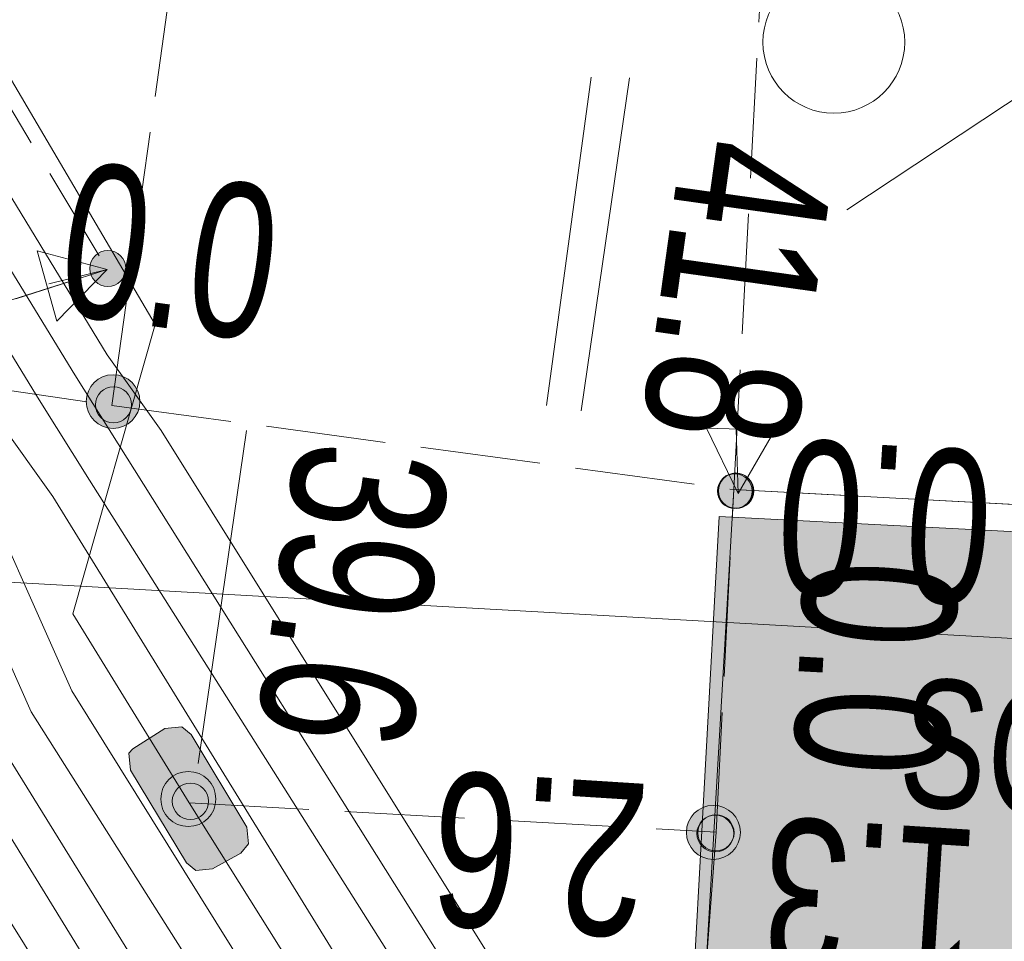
# Model space of a CAD drawing. Header units: metres. Extents: x -740 to 758, y -633 to 854.
# Tile 229 of 256: x -391.4 to -387.98, y 269.93 to 273.12. Entities that reach past the tile are written whole.
import ezdxf

# ---------------------------------------------------------------- set-up
doc = ezdxf.new("R2010")
doc.units = ezdxf.units.M
doc.header["$MEASUREMENT"] = 0
doc.linetypes.add('333_125', pattern=[0.4576, 0.3328, -0.1248])
doc.linetypes.add('416_125', pattern=[0.5408, 0.416, -0.1248])
for name, color, linetype in [('Grundkarte.LOVION', 7, 'Continuous'), ('Strom.LOVION', 7, 'Continuous'), ('StromBemass.LOVION', 7, 'Continuous'), ('Telko.LOVION', 7, 'Continuous')]:
    doc.layers.add(name, color=color, linetype=linetype)
doc.styles.add('ERSTELLTER_STIL_1', font='arial.ttf')

msp = doc.modelspace()

# ---------------------------------------------------------------- hatches: boundary and pattern name
at = {"layer": 'Grundkarte.LOVION', "linetype": 'Continuous', "lineweight": 18}
msp.add_hatch(color=254, dxfattribs=at).paths.add_polyline_path([(-388.9725, 271.4018), (-389.2713, 265.9934), (-387.0762, 265.9125), (-387.0855, 265.7047), (-375.9817, 265.1943), (-375.961, 265.285), (-374.922, 265.2388), (-373.7598, 266.6529), (-373.5257, 270.6067)])
at = {"layer": 'Strom.LOVION', "linetype": 'Continuous', "lineweight": 13}
msp.add_hatch(color=7, dxfattribs=at).paths.add_polyline_path([(-390.611, 270.3254), (-390.805, 270.6463), (-390.8371, 270.6727), (-390.8957, 270.667), (-391.0071, 270.597), (-391.0203, 270.5809), (-391.0145, 270.5224), (-390.8206, 270.2014), (-390.7885, 270.175), (-390.7299, 270.1807), (-390.6317, 270.2347), (-390.6053, 270.2668)])
at = {"layer": 'StromBemass.LOVION', "linetype": 'Continuous', "lineweight": 13}
for points in [[(-391.0453, 272.2223), (-391.0407, 272.2287), (-391.037, 272.2356), (-391.0341, 272.2429), (-391.0322, 272.2505), (-391.0312, 272.2583), (-391.0313, 272.2661), (-391.0323, 272.2739), (-391.0342, 272.2815), (-391.0372, 272.2888), (-391.041, 272.2956), (-391.0456, 272.302), (-391.051, 272.3077), (-391.057, 272.3126), (-391.0637, 272.3168), (-391.0708, 272.3201), (-391.0782, 272.3225), (-391.086, 272.324), (-391.0938, 272.3245), (-391.1016, 272.3239), (-391.1093, 272.3224), (-391.1168, 272.32), (-391.1239, 272.3166), (-391.1305, 272.3124), (-391.1365, 272.3074), (-391.1418, 272.3016), (-391.1464, 272.2953), (-391.1502, 272.2884), (-391.1531, 272.2811), (-391.155, 272.2735), (-391.1559, 272.2657), (-391.1559, 272.2579), (-391.1549, 272.2501), (-391.1529, 272.2425), (-391.15, 272.2352), (-391.1462, 272.2283), (-391.1416, 272.222), (-391.1362, 272.2163), (-391.1301, 272.2113), (-391.1235, 272.2072), (-391.1164, 272.2038), (-391.1089, 272.2014), (-391.1012, 272.2), (-391.0934, 272.1995), (-391.0856, 272.2), (-391.0779, 272.2015), (-391.0704, 272.204), (-391.0633, 272.2073), (-391.0567, 272.2116), (-391.0507, 272.2166)], [(-391.0035, 271.7413), (-390.9966, 271.7508), (-390.991, 271.7611), (-390.9868, 271.772), (-390.9839, 271.7833), (-390.9825, 271.7949), (-390.9825, 271.8066), (-390.984, 271.8182), (-390.987, 271.8295), (-390.9913, 271.8404), (-390.997, 271.8506), (-391.0039, 271.86), (-391.0119, 271.8685), (-391.0209, 271.876), (-391.0308, 271.8822), (-391.0414, 271.8872), (-391.0526, 271.8907), (-391.0641, 271.8929), (-391.0757, 271.8936), (-391.0874, 271.8928), (-391.0989, 271.8906), (-391.11, 271.8869), (-391.1206, 271.8819), (-391.1304, 271.8756), (-391.1394, 271.8681), (-391.1474, 271.8596), (-391.1542, 271.8501), (-391.1599, 271.8398), (-391.1641, 271.8289), (-391.167, 271.8176), (-391.1684, 271.806), (-391.1684, 271.7943), (-391.1669, 271.7827), (-391.1639, 271.7714), (-391.1596, 271.7605), (-391.1539, 271.7503), (-391.147, 271.7408), (-391.139, 271.7323), (-391.13, 271.7249), (-391.1201, 271.7187), (-391.1095, 271.7137), (-391.0983, 271.7102), (-391.0868, 271.708), (-391.0752, 271.7073), (-391.0635, 271.7081), (-391.052, 271.7103), (-391.0409, 271.714), (-391.0303, 271.719), (-391.0205, 271.7253), (-391.0115, 271.7328)], [(-391.0254, 271.7494), (-391.0208, 271.7558), (-391.0171, 271.7627), (-391.0142, 271.77), (-391.0122, 271.7777), (-391.0113, 271.7855), (-391.0113, 271.7934), (-391.0123, 271.8012), (-391.0143, 271.8088), (-391.0172, 271.8162), (-391.021, 271.8231), (-391.0257, 271.8294), (-391.0311, 271.8352), (-391.0372, 271.8402), (-391.0439, 271.8444), (-391.051, 271.8477), (-391.0585, 271.8501), (-391.0663, 271.8516), (-391.0742, 271.852), (-391.082, 271.8515), (-391.0898, 271.85), (-391.0973, 271.8475), (-391.1044, 271.8442), (-391.111, 271.8399), (-391.1171, 271.8349), (-391.1225, 271.8291), (-391.1271, 271.8227), (-391.1309, 271.8158), (-391.1338, 271.8084), (-391.1357, 271.8008), (-391.1367, 271.793), (-391.1366, 271.7851), (-391.1356, 271.7773), (-391.1336, 271.7696), (-391.1307, 271.7623), (-391.1269, 271.7554), (-391.1222, 271.7491), (-391.1168, 271.7433), (-391.1107, 271.7383), (-391.104, 271.7341), (-391.0969, 271.7308), (-391.0894, 271.7284), (-391.0816, 271.7269), (-391.0738, 271.7264), (-391.0659, 271.727), (-391.0582, 271.7285), (-391.0507, 271.7309), (-391.0435, 271.7343), (-391.0369, 271.7386), (-391.0308, 271.7436)], [(-391.0254, 271.7494), (-391.0208, 271.7558), (-391.0171, 271.7627), (-391.0142, 271.77), (-391.0122, 271.7777), (-391.0113, 271.7855), (-391.0113, 271.7934), (-391.0123, 271.8012), (-391.0143, 271.8088), (-391.0172, 271.8162), (-391.021, 271.8231), (-391.0257, 271.8294), (-391.0311, 271.8352), (-391.0372, 271.8402), (-391.0439, 271.8444), (-391.051, 271.8477), (-391.0585, 271.8501), (-391.0663, 271.8516), (-391.0742, 271.852), (-391.082, 271.8515), (-391.0898, 271.85), (-391.0973, 271.8475), (-391.1044, 271.8442), (-391.111, 271.8399), (-391.1171, 271.8349), (-391.1225, 271.8291), (-391.1271, 271.8227), (-391.1309, 271.8158), (-391.1338, 271.8084), (-391.1357, 271.8008), (-391.1367, 271.793), (-391.1366, 271.7851), (-391.1356, 271.7773), (-391.1336, 271.7696), (-391.1307, 271.7623), (-391.1269, 271.7554), (-391.1222, 271.7491), (-391.1168, 271.7433), (-391.1107, 271.7383), (-391.104, 271.7341), (-391.0969, 271.7308), (-391.0894, 271.7284), (-391.0816, 271.7269), (-391.0738, 271.7264), (-391.0659, 271.727), (-391.0582, 271.7285), (-391.0507, 271.7309), (-391.0435, 271.7343), (-391.0369, 271.7386), (-391.0308, 271.7436)], [(-391.0254, 271.7494), (-391.0208, 271.7558), (-391.0171, 271.7627), (-391.0142, 271.77), (-391.0122, 271.7777), (-391.0113, 271.7855), (-391.0113, 271.7934), (-391.0123, 271.8012), (-391.0143, 271.8088), (-391.0172, 271.8162), (-391.021, 271.8231), (-391.0257, 271.8294), (-391.0311, 271.8352), (-391.0372, 271.8402), (-391.0439, 271.8444), (-391.051, 271.8477), (-391.0585, 271.8501), (-391.0663, 271.8516), (-391.0742, 271.852), (-391.082, 271.8515), (-391.0898, 271.85), (-391.0973, 271.8475), (-391.1044, 271.8442), (-391.111, 271.8399), (-391.1171, 271.8349), (-391.1225, 271.8291), (-391.1271, 271.8227), (-391.1309, 271.8158), (-391.1338, 271.8084), (-391.1357, 271.8008), (-391.1367, 271.793), (-391.1366, 271.7851), (-391.1356, 271.7773), (-391.1336, 271.7696), (-391.1307, 271.7623), (-391.1269, 271.7554), (-391.1222, 271.7491), (-391.1168, 271.7433), (-391.1107, 271.7383), (-391.104, 271.7341), (-391.0969, 271.7308), (-391.0894, 271.7284), (-391.0816, 271.7269), (-391.0738, 271.7264), (-391.0659, 271.727), (-391.0582, 271.7285), (-391.0507, 271.7309), (-391.0435, 271.7343), (-391.0369, 271.7386), (-391.0308, 271.7436)], [(-388.8719, 271.4516), (-388.8675, 271.4577), (-388.8638, 271.4644), (-388.8611, 271.4714), (-388.8592, 271.4787), (-388.8583, 271.4863), (-388.8583, 271.4938), (-388.8593, 271.5013), (-388.8612, 271.5086), (-388.864, 271.5157), (-388.8677, 271.5223), (-388.8721, 271.5284), (-388.8773, 271.5339), (-388.8832, 271.5387), (-388.8896, 271.5427), (-388.8964, 271.5459), (-388.9036, 271.5483), (-388.9111, 271.5497), (-388.9186, 271.5501), (-388.9262, 271.5496), (-388.9336, 271.5482), (-388.9408, 271.5458), (-388.9476, 271.5426), (-388.954, 271.5385), (-388.9598, 271.5336), (-388.965, 271.5281), (-388.9694, 271.522), (-388.973, 271.5153), (-388.9758, 271.5083), (-388.9777, 271.5009), (-388.9786, 271.4934), (-388.9786, 271.4859), (-388.9776, 271.4784), (-388.9757, 271.471), (-388.9729, 271.464), (-388.9692, 271.4574), (-388.9647, 271.4513), (-388.9596, 271.4458), (-388.9537, 271.441), (-388.9473, 271.4369), (-388.9404, 271.4337), (-388.9332, 271.4314), (-388.9258, 271.43), (-388.9182, 271.4296), (-388.9107, 271.4301), (-388.9033, 271.4315), (-388.8961, 271.4339), (-388.8892, 271.4371), (-388.8829, 271.4412), (-388.877, 271.446)], [(-388.8719, 271.4516), (-388.8675, 271.4577), (-388.8638, 271.4644), (-388.8611, 271.4714), (-388.8592, 271.4787), (-388.8583, 271.4863), (-388.8583, 271.4938), (-388.8593, 271.5013), (-388.8612, 271.5086), (-388.864, 271.5157), (-388.8677, 271.5223), (-388.8721, 271.5284), (-388.8773, 271.5339), (-388.8832, 271.5387), (-388.8896, 271.5427), (-388.8964, 271.5459), (-388.9036, 271.5483), (-388.9111, 271.5497), (-388.9186, 271.5501), (-388.9262, 271.5496), (-388.9336, 271.5482), (-388.9408, 271.5458), (-388.9476, 271.5426), (-388.954, 271.5385), (-388.9598, 271.5336), (-388.965, 271.5281), (-388.9694, 271.522), (-388.973, 271.5153), (-388.9758, 271.5083), (-388.9777, 271.5009), (-388.9786, 271.4934), (-388.9786, 271.4859), (-388.9776, 271.4784), (-388.9757, 271.471), (-388.9729, 271.464), (-388.9692, 271.4574), (-388.9647, 271.4513), (-388.9596, 271.4458), (-388.9537, 271.441), (-388.9473, 271.4369), (-388.9404, 271.4337), (-388.9332, 271.4314), (-388.9258, 271.43), (-388.9182, 271.4296), (-388.9107, 271.4301), (-388.9033, 271.4315), (-388.8961, 271.4339), (-388.8892, 271.4371), (-388.8829, 271.4412), (-388.877, 271.446)], [(-388.8719, 271.4516), (-388.8675, 271.4577), (-388.8638, 271.4644), (-388.8611, 271.4714), (-388.8592, 271.4787), (-388.8583, 271.4863), (-388.8583, 271.4938), (-388.8593, 271.5013), (-388.8612, 271.5086), (-388.864, 271.5157), (-388.8677, 271.5223), (-388.8721, 271.5284), (-388.8773, 271.5339), (-388.8832, 271.5387), (-388.8896, 271.5427), (-388.8964, 271.5459), (-388.9036, 271.5483), (-388.9111, 271.5497), (-388.9186, 271.5501), (-388.9262, 271.5496), (-388.9336, 271.5482), (-388.9408, 271.5458), (-388.9476, 271.5426), (-388.954, 271.5385), (-388.9598, 271.5336), (-388.965, 271.5281), (-388.9694, 271.522), (-388.973, 271.5153), (-388.9758, 271.5083), (-388.9777, 271.5009), (-388.9786, 271.4934), (-388.9786, 271.4859), (-388.9776, 271.4784), (-388.9757, 271.471), (-388.9729, 271.464), (-388.9692, 271.4574), (-388.9647, 271.4513), (-388.9596, 271.4458), (-388.9537, 271.441), (-388.9473, 271.4369), (-388.9404, 271.4337), (-388.9332, 271.4314), (-388.9258, 271.43), (-388.9182, 271.4296), (-388.9107, 271.4301), (-388.9033, 271.4315), (-388.8961, 271.4339), (-388.8892, 271.4371), (-388.8829, 271.4412), (-388.877, 271.446)], [(-388.8719, 271.4516), (-388.8675, 271.4577), (-388.8638, 271.4644), (-388.8611, 271.4714), (-388.8592, 271.4787), (-388.8583, 271.4863), (-388.8583, 271.4938), (-388.8593, 271.5013), (-388.8612, 271.5086), (-388.864, 271.5157), (-388.8677, 271.5223), (-388.8721, 271.5284), (-388.8773, 271.5339), (-388.8832, 271.5387), (-388.8896, 271.5427), (-388.8964, 271.5459), (-388.9036, 271.5483), (-388.9111, 271.5497), (-388.9186, 271.5501), (-388.9262, 271.5496), (-388.9336, 271.5482), (-388.9408, 271.5458), (-388.9476, 271.5426), (-388.954, 271.5385), (-388.9598, 271.5336), (-388.965, 271.5281), (-388.9694, 271.522), (-388.973, 271.5153), (-388.9758, 271.5083), (-388.9777, 271.5009), (-388.9786, 271.4934), (-388.9786, 271.4859), (-388.9776, 271.4784), (-388.9757, 271.471), (-388.9729, 271.464), (-388.9692, 271.4574), (-388.9647, 271.4513), (-388.9596, 271.4458), (-388.9537, 271.441), (-388.9473, 271.4369), (-388.9404, 271.4337), (-388.9332, 271.4314), (-388.9258, 271.43), (-388.9182, 271.4296), (-388.9107, 271.4301), (-388.9033, 271.4315), (-388.8961, 271.4339), (-388.8892, 271.4371), (-388.8829, 271.4412), (-388.877, 271.446)], [(-388.8719, 271.4516), (-388.8675, 271.4577), (-388.8638, 271.4644), (-388.8611, 271.4714), (-388.8592, 271.4787), (-388.8583, 271.4863), (-388.8583, 271.4938), (-388.8593, 271.5013), (-388.8612, 271.5086), (-388.864, 271.5157), (-388.8677, 271.5223), (-388.8721, 271.5284), (-388.8773, 271.5339), (-388.8832, 271.5387), (-388.8896, 271.5427), (-388.8964, 271.5459), (-388.9036, 271.5483), (-388.9111, 271.5497), (-388.9186, 271.5501), (-388.9262, 271.5496), (-388.9336, 271.5482), (-388.9408, 271.5458), (-388.9476, 271.5426), (-388.954, 271.5385), (-388.9598, 271.5336), (-388.965, 271.5281), (-388.9694, 271.522), (-388.973, 271.5153), (-388.9758, 271.5083), (-388.9777, 271.5009), (-388.9786, 271.4934), (-388.9786, 271.4859), (-388.9776, 271.4784), (-388.9757, 271.471), (-388.9729, 271.464), (-388.9692, 271.4574), (-388.9647, 271.4513), (-388.9596, 271.4458), (-388.9537, 271.441), (-388.9473, 271.4369), (-388.9404, 271.4337), (-388.9332, 271.4314), (-388.9258, 271.43), (-388.9182, 271.4296), (-388.9107, 271.4301), (-388.9033, 271.4315), (-388.8961, 271.4339), (-388.8892, 271.4371), (-388.8829, 271.4412), (-388.877, 271.446)], [(-388.8686, 271.4532), (-388.8642, 271.4594), (-388.8605, 271.4661), (-388.8577, 271.4733), (-388.8558, 271.4807), (-388.8549, 271.4883), (-388.8549, 271.4959), (-388.8559, 271.5035), (-388.8578, 271.5109), (-388.8607, 271.518), (-388.8644, 271.5247), (-388.8689, 271.5309), (-388.8741, 271.5364), (-388.88, 271.5413), (-388.8865, 271.5453), (-388.8934, 271.5486), (-388.9007, 271.5509), (-388.9082, 271.5523), (-388.9159, 271.5528), (-388.9235, 271.5523), (-388.931, 271.5508), (-388.9383, 271.5484), (-388.9452, 271.5452), (-388.9516, 271.541), (-388.9575, 271.5361), (-388.9627, 271.5306), (-388.9672, 271.5244), (-388.9709, 271.5176), (-388.9737, 271.5105), (-388.9755, 271.5031), (-388.9765, 271.4955), (-388.9764, 271.4879), (-388.9755, 271.4803), (-388.9735, 271.4729), (-388.9707, 271.4658), (-388.967, 271.4591), (-388.9625, 271.4529), (-388.9572, 271.4474), (-388.9513, 271.4425), (-388.9448, 271.4384), (-388.9379, 271.4352), (-388.9306, 271.4329), (-388.9231, 271.4314), (-388.9155, 271.431), (-388.9079, 271.4315), (-388.9003, 271.4329), (-388.8931, 271.4353), (-388.8862, 271.4386), (-388.8797, 271.4427), (-388.8739, 271.4476)], [(-388.8667, 271.4517), (-388.8621, 271.4579), (-388.8585, 271.4647), (-388.8556, 271.4719), (-388.8538, 271.4793), (-388.8528, 271.487), (-388.8528, 271.4947), (-388.8538, 271.5023), (-388.8558, 271.5098), (-388.8586, 271.517), (-388.8624, 271.5237), (-388.8669, 271.5299), (-388.8722, 271.5355), (-388.8782, 271.5404), (-388.8847, 271.5445), (-388.8917, 271.5478), (-388.899, 271.5501), (-388.9066, 271.5516), (-388.9143, 271.552), (-388.922, 271.5515), (-388.9295, 271.55), (-388.9369, 271.5476), (-388.9438, 271.5443), (-388.9503, 271.5402), (-388.9562, 271.5352), (-388.9615, 271.5296), (-388.966, 271.5234), (-388.9697, 271.5166), (-388.9725, 271.5094), (-388.9744, 271.502), (-388.9753, 271.4943), (-388.9753, 271.4866), (-388.9743, 271.4789), (-388.9724, 271.4715), (-388.9695, 271.4643), (-388.9658, 271.4576), (-388.9612, 271.4514), (-388.9559, 271.4458), (-388.95, 271.4409), (-388.9435, 271.4368), (-388.9365, 271.4335), (-388.9291, 271.4311), (-388.9216, 271.4297), (-388.9139, 271.4293), (-388.9062, 271.4298), (-388.8986, 271.4312), (-388.8913, 271.4337), (-388.8843, 271.437), (-388.8778, 271.4411), (-388.8719, 271.446)], [(-388.8667, 271.4517), (-388.8621, 271.4579), (-388.8585, 271.4647), (-388.8556, 271.4719), (-388.8538, 271.4793), (-388.8528, 271.487), (-388.8528, 271.4947), (-388.8538, 271.5023), (-388.8558, 271.5098), (-388.8586, 271.517), (-388.8624, 271.5237), (-388.8669, 271.5299), (-388.8722, 271.5355), (-388.8782, 271.5404), (-388.8847, 271.5445), (-388.8917, 271.5478), (-388.899, 271.5501), (-388.9066, 271.5516), (-388.9143, 271.552), (-388.922, 271.5515), (-388.9295, 271.55), (-388.9369, 271.5476), (-388.9438, 271.5443), (-388.9503, 271.5402), (-388.9562, 271.5352), (-388.9615, 271.5296), (-388.966, 271.5234), (-388.9697, 271.5166), (-388.9725, 271.5094), (-388.9744, 271.502), (-388.9753, 271.4943), (-388.9753, 271.4866), (-388.9743, 271.4789), (-388.9724, 271.4715), (-388.9695, 271.4643), (-388.9658, 271.4576), (-388.9612, 271.4514), (-388.9559, 271.4458), (-388.95, 271.4409), (-388.9435, 271.4368), (-388.9365, 271.4335), (-388.9291, 271.4311), (-388.9216, 271.4297), (-388.9139, 271.4293), (-388.9062, 271.4298), (-388.8986, 271.4312), (-388.8913, 271.4337), (-388.8843, 271.437), (-388.8778, 271.4411), (-388.8719, 271.446)], [(-388.8667, 271.4517), (-388.8621, 271.4579), (-388.8585, 271.4647), (-388.8556, 271.4719), (-388.8538, 271.4793), (-388.8528, 271.487), (-388.8528, 271.4947), (-388.8538, 271.5023), (-388.8558, 271.5098), (-388.8586, 271.517), (-388.8624, 271.5237), (-388.8669, 271.5299), (-388.8722, 271.5355), (-388.8782, 271.5404), (-388.8847, 271.5445), (-388.8917, 271.5478), (-388.899, 271.5501), (-388.9066, 271.5516), (-388.9143, 271.552), (-388.922, 271.5515), (-388.9295, 271.55), (-388.9369, 271.5476), (-388.9438, 271.5443), (-388.9503, 271.5402), (-388.9562, 271.5352), (-388.9615, 271.5296), (-388.966, 271.5234), (-388.9697, 271.5166), (-388.9725, 271.5094), (-388.9744, 271.502), (-388.9753, 271.4943), (-388.9753, 271.4866), (-388.9743, 271.4789), (-388.9724, 271.4715), (-388.9695, 271.4643), (-388.9658, 271.4576), (-388.9612, 271.4514), (-388.9559, 271.4458), (-388.95, 271.4409), (-388.9435, 271.4368), (-388.9365, 271.4335), (-388.9291, 271.4311), (-388.9216, 271.4297), (-388.9139, 271.4293), (-388.9062, 271.4298), (-388.8986, 271.4312), (-388.8913, 271.4337), (-388.8843, 271.437), (-388.8778, 271.4411), (-388.8719, 271.446)], [(-388.8667, 271.4517), (-388.8621, 271.4579), (-388.8585, 271.4647), (-388.8556, 271.4719), (-388.8538, 271.4793), (-388.8528, 271.487), (-388.8528, 271.4947), (-388.8538, 271.5023), (-388.8558, 271.5098), (-388.8586, 271.517), (-388.8624, 271.5237), (-388.8669, 271.5299), (-388.8722, 271.5355), (-388.8782, 271.5404), (-388.8847, 271.5445), (-388.8917, 271.5478), (-388.899, 271.5501), (-388.9066, 271.5516), (-388.9143, 271.552), (-388.922, 271.5515), (-388.9295, 271.55), (-388.9369, 271.5476), (-388.9438, 271.5443), (-388.9503, 271.5402), (-388.9562, 271.5352), (-388.9615, 271.5296), (-388.966, 271.5234), (-388.9697, 271.5166), (-388.9725, 271.5094), (-388.9744, 271.502), (-388.9753, 271.4943), (-388.9753, 271.4866), (-388.9743, 271.4789), (-388.9724, 271.4715), (-388.9695, 271.4643), (-388.9658, 271.4576), (-388.9612, 271.4514), (-388.9559, 271.4458), (-388.95, 271.4409), (-388.9435, 271.4368), (-388.9365, 271.4335), (-388.9291, 271.4311), (-388.9216, 271.4297), (-388.9139, 271.4293), (-388.9062, 271.4298), (-388.8986, 271.4312), (-388.8913, 271.4337), (-388.8843, 271.437), (-388.8778, 271.4411), (-388.8719, 271.446)], [(-388.8667, 271.4517), (-388.8621, 271.4579), (-388.8585, 271.4647), (-388.8556, 271.4719), (-388.8538, 271.4793), (-388.8528, 271.487), (-388.8528, 271.4947), (-388.8538, 271.5023), (-388.8558, 271.5098), (-388.8586, 271.517), (-388.8624, 271.5237), (-388.8669, 271.5299), (-388.8722, 271.5355), (-388.8782, 271.5404), (-388.8847, 271.5445), (-388.8917, 271.5478), (-388.899, 271.5501), (-388.9066, 271.5516), (-388.9143, 271.552), (-388.922, 271.5515), (-388.9295, 271.55), (-388.9369, 271.5476), (-388.9438, 271.5443), (-388.9503, 271.5402), (-388.9562, 271.5352), (-388.9615, 271.5296), (-388.966, 271.5234), (-388.9697, 271.5166), (-388.9725, 271.5094), (-388.9744, 271.502), (-388.9753, 271.4943), (-388.9753, 271.4866), (-388.9743, 271.4789), (-388.9724, 271.4715), (-388.9695, 271.4643), (-388.9658, 271.4576), (-388.9612, 271.4514), (-388.9559, 271.4458), (-388.95, 271.4409), (-388.9435, 271.4368), (-388.9365, 271.4335), (-388.9291, 271.4311), (-388.9216, 271.4297), (-388.9139, 271.4293), (-388.9062, 271.4298), (-388.8986, 271.4312), (-388.8913, 271.4337), (-388.8843, 271.437), (-388.8778, 271.4411), (-388.8719, 271.446)], [(-388.8667, 271.4517), (-388.8621, 271.4579), (-388.8585, 271.4647), (-388.8556, 271.4719), (-388.8538, 271.4793), (-388.8528, 271.487), (-388.8528, 271.4947), (-388.8538, 271.5023), (-388.8558, 271.5098), (-388.8586, 271.517), (-388.8624, 271.5237), (-388.8669, 271.5299), (-388.8722, 271.5355), (-388.8782, 271.5404), (-388.8847, 271.5445), (-388.8917, 271.5478), (-388.899, 271.5501), (-388.9066, 271.5516), (-388.9143, 271.552), (-388.922, 271.5515), (-388.9295, 271.55), (-388.9369, 271.5476), (-388.9438, 271.5443), (-388.9503, 271.5402), (-388.9562, 271.5352), (-388.9615, 271.5296), (-388.966, 271.5234), (-388.9697, 271.5166), (-388.9725, 271.5094), (-388.9744, 271.502), (-388.9753, 271.4943), (-388.9753, 271.4866), (-388.9743, 271.4789), (-388.9724, 271.4715), (-388.9695, 271.4643), (-388.9658, 271.4576), (-388.9612, 271.4514), (-388.9559, 271.4458), (-388.95, 271.4409), (-388.9435, 271.4368), (-388.9365, 271.4335), (-388.9291, 271.4311), (-388.9216, 271.4297), (-388.9139, 271.4293), (-388.9062, 271.4298), (-388.8986, 271.4312), (-388.8913, 271.4337), (-388.8843, 271.437), (-388.8778, 271.4411), (-388.8719, 271.446)], [(-388.8667, 271.4517), (-388.8621, 271.4579), (-388.8585, 271.4647), (-388.8556, 271.4719), (-388.8538, 271.4793), (-388.8528, 271.487), (-388.8528, 271.4947), (-388.8538, 271.5023), (-388.8558, 271.5098), (-388.8586, 271.517), (-388.8624, 271.5237), (-388.8669, 271.5299), (-388.8722, 271.5355), (-388.8782, 271.5404), (-388.8847, 271.5445), (-388.8917, 271.5478), (-388.899, 271.5501), (-388.9066, 271.5516), (-388.9143, 271.552), (-388.922, 271.5515), (-388.9295, 271.55), (-388.9369, 271.5476), (-388.9438, 271.5443), (-388.9503, 271.5402), (-388.9562, 271.5352), (-388.9615, 271.5296), (-388.966, 271.5234), (-388.9697, 271.5166), (-388.9725, 271.5094), (-388.9744, 271.502), (-388.9753, 271.4943), (-388.9753, 271.4866), (-388.9743, 271.4789), (-388.9724, 271.4715), (-388.9695, 271.4643), (-388.9658, 271.4576), (-388.9612, 271.4514), (-388.9559, 271.4458), (-388.95, 271.4409), (-388.9435, 271.4368), (-388.9365, 271.4335), (-388.9291, 271.4311), (-388.9216, 271.4297), (-388.9139, 271.4293), (-388.9062, 271.4298), (-388.8986, 271.4312), (-388.8913, 271.4337), (-388.8843, 271.437), (-388.8778, 271.4411), (-388.8719, 271.446)], [(-388.8667, 271.4517), (-388.8621, 271.4579), (-388.8585, 271.4647), (-388.8556, 271.4719), (-388.8538, 271.4793), (-388.8528, 271.487), (-388.8528, 271.4947), (-388.8538, 271.5023), (-388.8558, 271.5098), (-388.8586, 271.517), (-388.8624, 271.5237), (-388.8669, 271.5299), (-388.8722, 271.5355), (-388.8782, 271.5404), (-388.8847, 271.5445), (-388.8917, 271.5478), (-388.899, 271.5501), (-388.9066, 271.5516), (-388.9143, 271.552), (-388.922, 271.5515), (-388.9295, 271.55), (-388.9369, 271.5476), (-388.9438, 271.5443), (-388.9503, 271.5402), (-388.9562, 271.5352), (-388.9615, 271.5296), (-388.966, 271.5234), (-388.9697, 271.5166), (-388.9725, 271.5094), (-388.9744, 271.502), (-388.9753, 271.4943), (-388.9753, 271.4866), (-388.9743, 271.4789), (-388.9724, 271.4715), (-388.9695, 271.4643), (-388.9658, 271.4576), (-388.9612, 271.4514), (-388.9559, 271.4458), (-388.95, 271.4409), (-388.9435, 271.4368), (-388.9365, 271.4335), (-388.9291, 271.4311), (-388.9216, 271.4297), (-388.9139, 271.4293), (-388.9062, 271.4298), (-388.8986, 271.4312), (-388.8913, 271.4337), (-388.8843, 271.437), (-388.8778, 271.4411), (-388.8719, 271.446)], [(-388.8667, 271.4517), (-388.8621, 271.4579), (-388.8585, 271.4647), (-388.8556, 271.4719), (-388.8538, 271.4793), (-388.8528, 271.487), (-388.8528, 271.4947), (-388.8538, 271.5023), (-388.8558, 271.5098), (-388.8586, 271.517), (-388.8624, 271.5237), (-388.8669, 271.5299), (-388.8722, 271.5355), (-388.8782, 271.5404), (-388.8847, 271.5445), (-388.8917, 271.5478), (-388.899, 271.5501), (-388.9066, 271.5516), (-388.9143, 271.552), (-388.922, 271.5515), (-388.9295, 271.55), (-388.9369, 271.5476), (-388.9438, 271.5443), (-388.9503, 271.5402), (-388.9562, 271.5352), (-388.9615, 271.5296), (-388.966, 271.5234), (-388.9697, 271.5166), (-388.9725, 271.5094), (-388.9744, 271.502), (-388.9753, 271.4943), (-388.9753, 271.4866), (-388.9743, 271.4789), (-388.9724, 271.4715), (-388.9695, 271.4643), (-388.9658, 271.4576), (-388.9612, 271.4514), (-388.9559, 271.4458), (-388.95, 271.4409), (-388.9435, 271.4368), (-388.9365, 271.4335), (-388.9291, 271.4311), (-388.9216, 271.4297), (-388.9139, 271.4293), (-388.9062, 271.4298), (-388.8986, 271.4312), (-388.8913, 271.4337), (-388.8843, 271.437), (-388.8778, 271.4411), (-388.8719, 271.446)], [(-390.7405, 270.3619), (-390.7335, 270.3716), (-390.7278, 270.3822), (-390.7234, 270.3933), (-390.7204, 270.4049), (-390.719, 270.4168), (-390.719, 270.4288), (-390.7206, 270.4407), (-390.7236, 270.4523), (-390.728, 270.4634), (-390.7338, 270.4739), (-390.7409, 270.4836), (-390.7491, 270.4923), (-390.7584, 270.4999), (-390.7685, 270.5063), (-390.7794, 270.5114), (-390.7908, 270.5151), (-390.8026, 270.5173), (-390.8146, 270.518), (-390.8265, 270.5172), (-390.8383, 270.5149), (-390.8497, 270.5112), (-390.8605, 270.506), (-390.8706, 270.4996), (-390.8798, 270.4919), (-390.888, 270.4831), (-390.895, 270.4734), (-390.9008, 270.4629), (-390.9051, 270.4517), (-390.9081, 270.4401), (-390.9095, 270.4282), (-390.9095, 270.4162), (-390.908, 270.4043), (-390.905, 270.3927), (-390.9005, 270.3816), (-390.8947, 270.3711), (-390.8876, 270.3614), (-390.8794, 270.3527), (-390.8701, 270.3451), (-390.86, 270.3387), (-390.8491, 270.3337), (-390.8377, 270.33), (-390.8259, 270.3278), (-390.814, 270.3271), (-390.802, 270.3279), (-390.7902, 270.3301), (-390.7788, 270.3339), (-390.768, 270.339), (-390.7579, 270.3455), (-390.7487, 270.3532)], [(-390.7583, 270.3746), (-390.7537, 270.381), (-390.7499, 270.3879), (-390.747, 270.3953), (-390.745, 270.403), (-390.7441, 270.4108), (-390.7441, 270.4187), (-390.7451, 270.4266), (-390.7471, 270.4342), (-390.75, 270.4416), (-390.7539, 270.4485), (-390.7586, 270.4549), (-390.764, 270.4606), (-390.7701, 270.4657), (-390.7768, 270.4699), (-390.784, 270.4732), (-390.7915, 270.4757), (-390.7993, 270.4771), (-390.8072, 270.4776), (-390.8151, 270.4771), (-390.8228, 270.4756), (-390.8303, 270.4731), (-390.8375, 270.4697), (-390.8442, 270.4654), (-390.8502, 270.4604), (-390.8556, 270.4546), (-390.8603, 270.4482), (-390.8641, 270.4412), (-390.8669, 270.4339), (-390.8689, 270.4262), (-390.8699, 270.4183), (-390.8698, 270.4104), (-390.8688, 270.4026), (-390.8668, 270.3949), (-390.8639, 270.3876), (-390.86, 270.3807), (-390.8554, 270.3743), (-390.8499, 270.3685), (-390.8438, 270.3635), (-390.8371, 270.3593), (-390.83, 270.3559), (-390.8224, 270.3535), (-390.8147, 270.3521), (-390.8068, 270.3516), (-390.7989, 270.3521), (-390.7911, 270.3536), (-390.7836, 270.3561), (-390.7764, 270.3595), (-390.7698, 270.3637), (-390.7637, 270.3688)], [(-388.9203, 270.2472), (-388.9135, 270.2567), (-388.9078, 270.267), (-388.9035, 270.278), (-388.9006, 270.2894), (-388.8992, 270.3011), (-388.8992, 270.3129), (-388.9007, 270.3246), (-388.9037, 270.3359), (-388.9081, 270.3469), (-388.9138, 270.3572), (-388.9207, 270.3667), (-388.9288, 270.3752), (-388.9379, 270.3827), (-388.9479, 270.389), (-388.9585, 270.394), (-388.9697, 270.3976), (-388.9813, 270.3997), (-388.9931, 270.4004), (-389.0048, 270.3997), (-389.0164, 270.3974), (-389.0276, 270.3937), (-389.0382, 270.3887), (-389.0481, 270.3824), (-389.0572, 270.3748), (-389.0652, 270.3662), (-389.0721, 270.3567), (-389.0777, 270.3463), (-389.082, 270.3354), (-389.0849, 270.324), (-389.0863, 270.3123), (-389.0863, 270.3005), (-389.0848, 270.2888), (-389.0818, 270.2774), (-389.0775, 270.2665), (-389.0718, 270.2562), (-389.0648, 270.2467), (-389.0567, 270.2381), (-389.0476, 270.2307), (-389.0377, 270.2244), (-389.027, 270.2194), (-389.0158, 270.2158), (-389.0042, 270.2136), (-388.9925, 270.2129), (-388.9807, 270.2137), (-388.9692, 270.216), (-388.958, 270.2196), (-388.9473, 270.2247), (-388.9374, 270.231), (-388.9284, 270.2386)], [(-388.9368, 270.2622), (-388.9321, 270.2687), (-388.9283, 270.2757), (-388.9253, 270.2832), (-388.9234, 270.291), (-388.9224, 270.2989), (-388.9224, 270.307), (-388.9235, 270.3149), (-388.9255, 270.3227), (-388.9285, 270.3302), (-388.9323, 270.3372), (-388.9371, 270.3437), (-388.9426, 270.3495), (-388.9488, 270.3546), (-388.9556, 270.3589), (-388.9629, 270.3623), (-388.9705, 270.3647), (-388.9784, 270.3662), (-388.9864, 270.3667), (-388.9944, 270.3662), (-389.0023, 270.3646), (-389.01, 270.3621), (-389.0172, 270.3587), (-389.024, 270.3544), (-389.0301, 270.3492), (-389.0356, 270.3434), (-389.0403, 270.3368), (-389.0442, 270.3298), (-389.0471, 270.3223), (-389.0491, 270.3145), (-389.05, 270.3066), (-389.05, 270.2985), (-389.049, 270.2906), (-389.047, 270.2828), (-389.044, 270.2753), (-389.0401, 270.2683), (-389.0354, 270.2618), (-389.0298, 270.256), (-389.0236, 270.2509), (-389.0168, 270.2466), (-389.0096, 270.2432), (-389.0019, 270.2408), (-388.994, 270.2393), (-388.986, 270.2388), (-388.978, 270.2393), (-388.9701, 270.2409), (-388.9625, 270.2434), (-388.9552, 270.2468), (-388.9485, 270.2511), (-388.9423, 270.2563)], [(-388.9355, 270.2654), (-388.9309, 270.2718), (-388.9271, 270.2787), (-388.9242, 270.2861), (-388.9223, 270.2937), (-388.9213, 270.3016), (-388.9213, 270.3095), (-388.9224, 270.3173), (-388.9243, 270.325), (-388.9273, 270.3323), (-388.9311, 270.3392), (-388.9358, 270.3456), (-388.9412, 270.3513), (-388.9473, 270.3563), (-388.954, 270.3605), (-388.9611, 270.3639), (-388.9687, 270.3663), (-388.9764, 270.3678), (-388.9843, 270.3682), (-388.9922, 270.3677), (-388.9999, 270.3662), (-389.0075, 270.3637), (-389.0146, 270.3603), (-389.0212, 270.3561), (-389.0273, 270.351), (-389.0327, 270.3453), (-389.0373, 270.3389), (-389.0411, 270.3319), (-389.044, 270.3246), (-389.0459, 270.3169), (-389.0469, 270.3091), (-389.0469, 270.3012), (-389.0459, 270.2933), (-389.0439, 270.2857), (-389.0409, 270.2784), (-389.0371, 270.2715), (-389.0324, 270.2651), (-389.027, 270.2593), (-389.0209, 270.2543), (-389.0142, 270.2501), (-389.0071, 270.2468), (-388.9996, 270.2444), (-388.9918, 270.2429), (-388.9839, 270.2424), (-388.976, 270.2429), (-388.9683, 270.2445), (-388.9608, 270.2469), (-388.9536, 270.2503), (-388.947, 270.2546), (-388.9409, 270.2596)]]:
    msp.add_hatch(color=7, dxfattribs=at).paths.add_polyline_path(points)

# ---------------------------------------------------------------- linework, layer by layer
at = {"layer": 'Grundkarte.LOVION', "color": 253, "linetype": 'Continuous', "lineweight": 18}
msp.add_lwpolyline([(-373.7598, 266.6529), (-373.5257, 270.6067), (-388.9725, 271.4018), (-389.2713, 265.9934), (-389.4791, 266.0027), (-394.9346, 266.1786), (-394.6129, 271.3528), (-394.2432, 275.7337), (-398.5439, 275.2836), (-400.6782, 275.0454), (-402.4026, 274.8472), (-405.9743, 274.498), (-407.8273, 274.4055), (-409.7974, 274.3016), (-411.741, 274.2298)], dxfattribs=at)
at = {"layer": 'Grundkarte.LOVION', "color": 8, "linetype": 'Continuous', "lineweight": 18}
for points in [[(-374.922, 265.2388), (-375.961, 265.285), (-375.9817, 265.1943), (-387.0855, 265.7047), (-387.0762, 265.9125), (-389.2713, 265.9934), (-388.9725, 271.4018), (-373.5257, 270.6067), (-373.7598, 266.6529)], [(-370.9864, 270.0274), (-394.6129, 271.3528), (-396.4756, 239.0138)], [(-396.4756, 239.0138), (-394.6129, 271.3528), (-370.9864, 270.0274)]]:
    msp.add_lwpolyline(points, dxfattribs=at)
at = {"layer": 'Strom.LOVION', "color": 1, "linetype": 'Continuous', "lineweight": 18}
for points in [[(-406.6619, 289.8442), (-406.286, 289.7775), (-403.9044, 287.3355), (-399.809, 286.2582), (-396.6124, 285.7579), (-394.8532, 285.1467), (-394.6339, 285.0203), (-394.5743, 284.8636), (-394.854, 284.0974), (-396.4839, 280.9676), (-396.5995, 280.3357), (-396.6277, 280.1704), (-391.4729, 271.7337), (-391.2847, 271.4713), (-390.0028, 269.3947), (-389.5529, 269.0249), (-389.092, 268.9961)], [(-402.7691, 289.1756), (-397.4683, 287.8614), (-395.8451, 287.2812), (-395.4273, 286.9378), (-394.2498, 285.3239), (-394.1001, 284.8509), (-394.4666, 283.9136), (-396.0569, 280.8321), (-396.1029, 280.5468), (-396.1414, 280.3361), (-396.1489, 280.2615), (-391.0962, 271.9626), (-390.908, 271.7002), (-389.6641, 269.7086), (-389.3748, 269.4709), (-389.0631, 269.457)], [(-402.9896, 288.7107), (-397.4954, 287.5336), (-397.2818, 287.4658), (-396.0639, 286.9494), (-395.8607, 286.8363), (-394.4358, 285.2614), (-394.3876, 285.2218), (-394.2626, 284.8498), (-394.6055, 283.9739), (-396.1958, 280.8924), (-396.2907, 280.3511), (-396.3085, 280.2311), (-391.2076, 271.8926), (-389.7726, 269.6093), (-389.4191, 269.3188), (-389.0781, 269.3078)], [(-402.7532, 288.4087), (-397.6981, 287.1887), (-396.588, 286.8686), (-396.2827, 286.6177), (-394.6218, 285.1989), (-394.4961, 285.1225), (-394.425, 284.8486), (-394.7312, 284.0503), (-396.3479, 280.9366), (-396.437, 280.3368), (-396.4681, 280.2007), (-391.3322, 271.8065), (-391.1572, 271.5281), (-389.8811, 269.5101), (-389.4794, 269.1799), (-389.077, 269.1453)], [(-406.4804, 285.8719), (-398.1735, 284.6447), (-396.6667, 284.3487), (-396.4768, 284.2195), (-396.3339, 283.9675), (-396.2267, 283.4755), (-396.3825, 282.4997), (-396.7873, 280.14), (-391.5974, 271.6476), (-391.2188, 270.798), (-390.2199, 269.1962), (-389.6574, 268.7339), (-389.1219, 268.6976)], [(-405.3091, 282.8092), (-404.409, 282.8233), (-400.3696, 282.9226), (-398.7356, 283.8952), (-397.5364, 284.175), (-396.9166, 283.8809), (-396.8058, 283.6553), (-396.5787, 283.1455), (-396.6247, 282.8602), (-396.804, 281.823), (-397.0133, 280.4873), (-397.0547, 280.3059), (-396.6347, 279.6377), (-391.7381, 271.5747), (-391.3595, 270.7251), (-390.3284, 269.0969), (-389.7178, 268.595), (-389.1076, 268.5512)], [(-402.1979, 282.7291), (-400.326, 282.7791), (-398.6789, 283.7677), (-397.5646, 284.0097), (-397.0251, 283.7817), (-396.7411, 283.1444), (-396.7739, 282.8752), (-396.9401, 281.8541), (-397.1758, 280.4862), (-397.2143, 280.2756), (-396.7214, 279.4666), (-391.8656, 271.518), (-391.4841, 270.639), (-390.4662, 268.9947), (-389.762, 268.4429), (-389.1225, 268.402)], [(-405.5308, 282.5067), (-404.4097, 282.5276), (-400.2956, 282.6195), (-398.6353, 283.6242), (-397.5796, 283.8604), (-397.1468, 283.6663), (-397.055, 283.4832), (-396.9007, 283.114), (-396.926, 282.9194), (-397.0893, 281.869), (-397.3382, 280.4851), (-397.3739, 280.2452), (-396.8489, 279.4098), (-392.0062, 271.4451), (-391.6115, 270.5822), (-390.5747, 268.8955), (-389.8355, 268.2879), (-389.1375, 268.2527)], [(-405.1915, 282.3625), (-404.3954, 282.3813), (-400.252, 282.476), (-398.5624, 283.4836), (-397.5785, 283.698), (-397.2525, 283.5377), (-397.1957, 283.4103), (-397.0471, 283.0997), (-397.0752, 282.9344), (-397.2546, 281.8972), (-397.4714, 280.4869), (-397.5335, 280.2148), (-396.9735, 279.3238), (-392.1308, 271.359), (-391.7522, 270.5094), (-390.6832, 268.7962), (-389.8958, 268.1491), (-389.1525, 268.1035)], [(-446.8752, 279.4398), (-434.8375, 276.3311), (-427.6897, 274.4142), (-418.8987, 273.6777), (-408.879, 273.9776), (-404.8085, 274.213), (-399.9395, 274.8959), (-397.0411, 275.1793), (-395.2617, 275.1168), (-394.2773, 274.8732), (-393.3371, 274.4774), (-392.4809, 273.8814), (-391.5138, 273.0597), (-390.9292, 272.0676), (-391.2153, 271.0643), (-390.8114, 270.4092)], [(-390.8114, 270.4092), (-390.1113, 269.2954), (-389.5971, 268.8728), (-389.1069, 268.8469)]]:
    msp.add_lwpolyline(points, dxfattribs=at)
at = {"layer": 'Strom.LOVION', "color": 7, "linetype": '333_125', "lineweight": 13}
msp.add_lwpolyline([(-396.0036, 280.4383), (-391.0956, 272.2582), (-393.947, 271.344), (-395.5496, 273.9804), (-396.5542, 275.6407), (-396.7052, 275.5225), (-399.3343, 279.8909)], close=True, dxfattribs=at)
at = {"layer": 'Strom.LOVION', "color": 34, "linetype": 'Continuous', "lineweight": 18}
msp.add_lwpolyline([(-390.3843, 246.3925), (-388.9225, 271.4954), (-373.5768, 270.6756), (-373.7833, 266.5915)], dxfattribs=at)
at = {"layer": 'Strom.LOVION', "color": 7, "linetype": 'Continuous', "lineweight": 13}
msp.add_lwpolyline([(-390.611, 270.3254), (-390.6053, 270.2668), (-390.6317, 270.2347), (-390.7299, 270.1807), (-390.7885, 270.175), (-390.8206, 270.2014), (-391.0145, 270.5224), (-391.0203, 270.5809), (-391.0071, 270.597), (-390.8957, 270.667), (-390.8371, 270.6727), (-390.805, 270.6463)], close=True, dxfattribs=at)
at = {"layer": 'StromBemass.LOVION', "color": 7, "linetype": '416_125', "lineweight": 13}
for points in [[(-388.9225, 271.4954), (-388.2251, 284.4647)], [(-391.0791, 271.787), (-389.7661, 281.1811), (-389.708, 281.6449)], [(-412.4613, 274.7948), (-410.4833, 274.5153), (-409.5396, 274.3859), (-408.8198, 274.2789), (-406.7218, 273.9816), (-405.0584, 273.7452), (-404.9091, 273.7303), (-404.8638, 273.7199), (-403.4856, 273.5296), (-400.3693, 273.0953), (-400.2201, 273.0804), (-399.2764, 272.951), (-398.6312, 272.8515), (-397.7168, 272.7192), (-396.997, 272.6123), (-395.8588, 272.4575), (-392.5026, 271.9877), (-392.1134, 271.9371), (-391.0791, 271.787), (-388.9225, 271.4954), (-384.8223, 271.2756), (-383.8258, 271.2104), (-382.5337, 271.1447), (-380.5275, 271.0305)], [(-393.846, 271.3687), (-392.5279, 271.7931), (-392.1134, 271.9371), (-391.0956, 272.2582)], [(-390.8114, 270.4092), (-388.9837, 270.3071), (-388.9225, 271.4954)], [(-388.9837, 270.3071), (-389.0471, 269.4438), (-389.1151, 268.4766), (-389.1531, 267.8079), (-389.2275, 266.6036), (-389.2713, 265.9934)]]:
    msp.add_lwpolyline(points, dxfattribs=at)
at = {"layer": 'StromBemass.LOVION', "color": 7, "linetype": 'Continuous', "lineweight": 13}
for points in [[(-389.417, 272.9248), (-389.5717, 271.7866)], [(-389.2838, 272.9231), (-389.4517, 271.7687)], [(-391.0956, 272.2582), (-391.2977, 272.2089)], [(-390.6124, 271.6996), (-390.7803, 270.5453)], [(-388.9065, 271.4822), (-388.9133, 271.7032)]]:
    msp.add_lwpolyline(points, dxfattribs=at)
for points in [[(-391.0956, 272.2582), (-391.3384, 272.3232), (-391.2701, 272.0786)], [(-388.9065, 271.4822), (-388.7801, 271.7014), (-389.0172, 271.7078)]]:
    msp.add_lwpolyline(points, close=True, dxfattribs=at)
for centre, radius in [((-391.0936, 272.262), 0.0625), ((-391.0754, 271.8004), 0.0931), ((-391.074, 271.7892), 0.0628), ((-391.074, 271.7892), 0.0628), ((-391.074, 271.7892), 0.0628), ((-388.9184, 271.4898), 0.0603), ((-388.9184, 271.4898), 0.0603), ((-388.9184, 271.4898), 0.0603), ((-388.9184, 271.4898), 0.0603), ((-388.9184, 271.4898), 0.0603), ((-388.9157, 271.4919), 0.0609), ((-388.9141, 271.4906), 0.0614), ((-388.9141, 271.4906), 0.0614), ((-388.9141, 271.4906), 0.0614), ((-388.9141, 271.4906), 0.0614), ((-388.9141, 271.4906), 0.0614), ((-388.9141, 271.4906), 0.0614), ((-388.9141, 271.4906), 0.0614), ((-388.9141, 271.4906), 0.0614), ((-388.9141, 271.4906), 0.0614), ((-390.8143, 270.4225), 0.0955), ((-390.807, 270.4146), 0.063), ((-388.9928, 270.3067), 0.0937), ((-388.9862, 270.3028), 0.0639), ((-388.9841, 270.3053), 0.0629)]:
    msp.add_circle(centre, radius, dxfattribs=at)
at = {"layer": 'Telko.LOVION', "color": 7, "linetype": 'Continuous', "lineweight": 13}
msp.add_lwpolyline([(-388.5296, 272.4648), (-387.5858, 273.0891)], dxfattribs=at)
msp.add_circle((-388.5751, 273.0461), 0.246, dxfattribs=at)

# ---------------------------------------------------------------- texts
at = {"layer": 'Strom.LOVION', "color": 7, "linetype": 'Continuous', "lineweight": 13, "insert": (-388.371, 270.2713), "char_height": 0.444608, "attachment_point": 7, "rotation": 355.0249, "style": 'ERSTELLTER_STIL_1'}
msp.add_mtext('{\\A1;\\W0.72441x;SCH (3.2011)}', dxfattribs=at)
at = {"layer": 'StromBemass.LOVION', "color": 7, "linetype": 'Continuous', "lineweight": 13, "attachment_point": 7, "style": 'ERSTELLTER_STIL_1'}
for s, insert, char_height, rotation in [('{\\A1;\\W0.71558x;41.8}', (-389.1057, 272.7294), 0.533543, 262.0224), ('{\\A1;\\W0.71558x;0.0}', (-391.283, 272.1019), 0.533545, 352.0738), ('{\\A1;\\W0.71558x;0.0}', (-388.0112, 271.6329), 0.533547, 176.3866), ('{\\A1;\\W0.71558x;39.6}', (-390.4415, 271.68), 0.533543, 262.0224), ('{\\A1;\\W0.71558x;0.0}', (-388.6832, 271.2615), 0.533545, 266.9114), ('{\\A1;\\W0.71558x;2.6}', (-389.2081, 270.4812), 0.533545, 176.3866), ('{\\A1;\\W0.71558x;1.3}', (-388.0622, 270.3213), 0.533545, 176.3866)]:
    msp.add_mtext(s, dxfattribs=dict(at, insert=insert, char_height=char_height, rotation=rotation))

doc.saveas('drawing.dxf')
